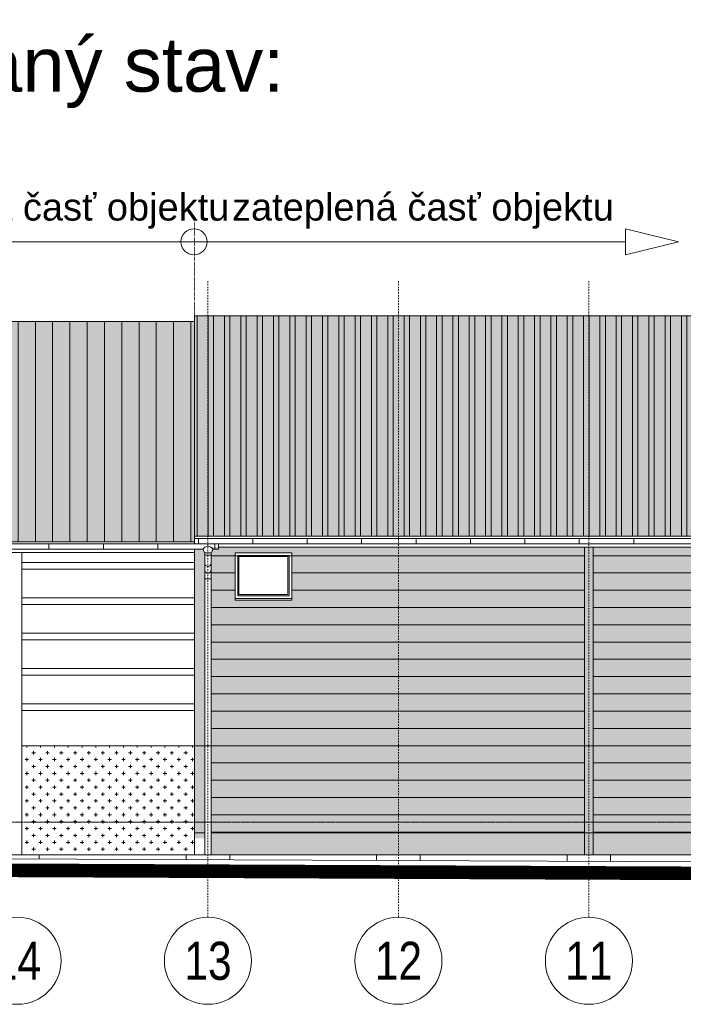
# Model space of a CAD drawing. Header units: millimetres. Extents: x -304119 to 197109, y 7818 to 249585.
# Tile 10 of 42: x -144430 to -132234, y 28082 to 46176. Entities that reach past the tile are written whole.
import ezdxf
from ezdxf.enums import TextEntityAlignment as Align

# ---------------------------------------------------------------- set-up
doc = ezdxf.new("R2010")
doc.units = ezdxf.units.MM
for name, pattern in [('BOURANI', [8.89, 2.54, -6.35]), ('DASHDOT', [25.4, 12.7, -6.35, 0, -6.35]), ('Dashed', [19.05, 12.7, -6.35])]:
    doc.linetypes.add(name, pattern=pattern)
for name, color, linetype, lineweight in [('CAVNEJSI_POHLED', 252, 'Continuous', 5), ('CAVNITRNI_POHLED', 252, 'Continuous', 5), ('CKBOURANI', 252, 'BOURANI', 5), ('CKRASTR', 252, 'DASHDOT', 5), ('CKRASTR_POPIS', 252, 'Continuous', 5), ('CKSTENY_PODROVINOU', 252, 'Continuous', 5), ('CKSTENY_POHLED', 252, 'Continuous', 5), ('CKSTENY_SKRYTE', 252, 'Dashed', 5), ('CKSTENY_SRAF', 252, 'Continuous', 5), ('CKSYMBOLY', 252, 'Continuous', 5), ('CKTEXTY_MALE', 252, 'Continuous', 5), ('CKTEXTY_STREDNI', 252, 'Continuous', 5)]:
    doc.layers.add(name, color=color, linetype=linetype, lineweight=lineweight)
doc.styles.get("Standard").update_dxf_attribs({"font": 'arial.ttf'})

# ---------------------------------------------------------------- blocks, each defined once
blk = doc.blocks.new('CK_GRID_DESC_A460A66B-2EDC-4BD0-90B6-661D6CF4EA7E')
at = {"layer": 'CKRASTR_POPIS'}
blk.add_circle((-4, 0), 4, dxfattribs=at)
at = {"layer": 'CKRASTR_POPIS', "width": 0.8}
blk.add_attdef('GRID_DESC', text='', height=3.5, dxfattribs=at).set_placement((-4, 0), align=Align.MIDDLE_CENTER)
blk = doc.blocks.new('*U31')
at = {"color": 0, "linetype": 'ByBlock', "lineweight": -2}
for p, q in [((-17537, 0), (17537, 0)), ((17537, 0), (17537, -97)), ((17437, -100), (-3617, -100)), ((17437, -100), (17534, -100))]:
    blk.add_line(p, q, dxfattribs=at)
at = {"color": 0, "linetype": 'ByBlock'}
blk.add_line((17537, 0), (17537, 0), dxfattribs=at)
at = {"color": 0, "linetype": 'ByBlock', "lineweight": -2}
blk.add_arc((17534, -97), 3.23, 270.58, 359.42, dxfattribs=at)
blk = doc.blocks.new('*U30')
at = {"color": 0, "linetype": 'ByBlock', "lineweight": -2}
for p, q in [((-3558, 0), (3558, 0)), ((-3558, 0), (-3558, -97)), ((3558, 0), (3558, -97)), ((-3554, -100), (-3458, -100)), ((-3458, -100), (-3422, -165)), ((-3458, -100), (-3458, -100)), ((-3302, -165), (-3422, -165)), ((-3422, -165), (-3422, -265)), ((-3422, -165), (-3422, -357)), ((-3267, -100), (-3302, -165)), ((-3302, -165), (-3302, -234)), ((-3302, -165), (-3302, -357)), ((3458, -100), (-3267, -100)), ((3458, -100), (3554, -100)), ((-3302, -208), (-3422, -208)), ((-3422, -352), (-3422, -5562)), ((-3302, -318), (-3302, -5562)), ((-3302, -644), (-3422, -644)), ((-3422, -5562), (-3422, -5713)), ((-3302, -5713), (-3302, -5562))]:
    blk.add_line(p, q, dxfattribs=at)
at = {"color": 0, "linetype": 'ByBlock'}
for p, q in [((-3558, 0), (-3558, 0)), ((3558, 0), (3558, 0))]:
    blk.add_line(p, q, dxfattribs=at)
at = {"color": 0, "linetype": 'ByBlock', "lineweight": -2}
for centre, radius, start, end in [((-3554, -97), 3.23, 180.58, 269.42), ((-3362, -153), 109, 29.17, 150.83), ((3554, -97), 3.23, 270.58, 359.42), ((-3362, -357), 60, 180, 0), ((-3362, -481), 60, 180, 0)]:
    blk.add_arc(centre, radius, start, end, dxfattribs=at)
blk = doc.blocks.new('*U27')
at = {"color": 0, "linetype": 'ByBlock', "lineweight": -2}
for p, q in [((-1111.3, 0), (-867.8, 59.9)), ((-867.8, 59.9), (-867.8, -59.9)), ((-1111.3, 0), (-867.8, -59.9)), ((-867.8, 0), (-53, 0)), ((1111.3, 0), (159.1, 0)), ((159.1, 0), (-53, 0))]:
    blk.add_line(p, q, dxfattribs=at)
at = {"color": 0, "linetype": 'Continuous', "lineweight": -2, "flags": 8}
blk.add_attdef('SPÁD', text='', height=100, dxfattribs=at).set_placement((670.6, 80), align=Align.CENTER)
blk = doc.blocks.new('*U42')
at = {"color": 0, "linetype": 'ByBlock', "lineweight": -2}
for points in [[(0, 0), (1040, 0), (1040, 840), (0, 840)], [(50, 50), (990, 50), (990, 790), (50, 790)]]:
    blk.add_lwpolyline(points, close=True, dxfattribs=at)
for points in [[(280, 770), (70, 770), (70, 610)], [(300, 770), (280, 770)], [(357, 770), (300, 770)], [(377, 770), (357, 770)], [(510, 770), (377, 770)], [(530, 770), (510, 770)], [(663, 770), (530, 770)], [(683, 770), (663, 770)], [(740, 770), (683, 770)], [(760, 770), (740, 770)], [(970, 610), (970, 770), (760, 770)], [(70, 610), (70, 590)], [(70, 590), (70, 548)], [(70, 548), (70, 528)], [(970, 590), (970, 610)], [(970, 548), (970, 590)], [(970, 528), (970, 548)], [(70, 528), (70, 430)], [(70, 430), (70, 410)], [(70, 410), (70, 312)], [(970, 430), (970, 528)], [(970, 410), (970, 430)], [(970, 312), (970, 410)], [(70, 312), (70, 292)], [(70, 292), (70, 250)], [(70, 250), (70, 230)], [(70, 230), (70, 70)], [(760, 70), (970, 70), (970, 230)], [(970, 292), (970, 312)], [(970, 250), (970, 292)], [(970, 230), (970, 250)], [(70, 70), (280, 70)], [(280, 70), (300, 70)], [(300, 70), (357, 70)], [(357, 70), (377, 70)], [(377, 70), (510, 70)], [(510, 70), (530, 70)], [(530, 70), (663, 70)], [(663, 70), (683, 70)], [(683, 70), (740, 70)], [(740, 70), (760, 70)]]:
    blk.add_lwpolyline(points, dxfattribs=at)
blk = doc.blocks.new('*U43')
at = {"color": 0, "linetype": 'ByBlock', "lineweight": -2}
blk.add_lwpolyline([(0, 0), (1040, 0), (1040, -30), (0, -30), (0, 0)], dxfattribs=at)

msp = doc.modelspace()

# ---------------------------------------------------------------- hatches: boundary and pattern name
at = {"layer": 'CKSTENY_SRAF', "linetype": 'ByBlock', "lineweight": 5, "ltscale": 0.2}
for points in [[(-97890.07651, 40730.86099), (-97890.07651, 36682.90871), (-141220.07651, 36682.90871), (-141220.07651, 40730.86099)], [(-163050.07651, 40630.86099), (-141220.07651, 40630.86099), (-141220.07651, 36682.90871), (-141220.07651, 36582.90871), (-163050.07651, 36582.90871)]]:
    msp.add_hatch(color=252, dxfattribs=at).paths.add_polyline_path(points)
h = msp.add_hatch(dxfattribs=at)
h.set_pattern_fill('ZDIVO-OBECNE', color=252, scale=100, angle=315, style=0)
h.set_pattern_definition([(270, (2106932.6, -1599172.33), (-300, -6e-14), []), (270, (2107032.6, -1599272.33), (-300, -6e-14), [])])
h.paths.add_polyline_path([(-97890.07651, 40730.86099), (-97890.07651, 36682.90871), (-141220.07651, 36682.90871), (-141220.07651, 40730.86099)])
at = {"layer": 'CKSTENY_SRAF', "lineweight": 5}
h = msp.add_hatch(dxfattribs=at)
h.set_pattern_fill('HELUZ FAM NA SBC (50_44_38)', color=252, scale=100, angle=315, style=0)
h.set_pattern_definition([(270, (2106932.6, -1599172.33), (-317.5, -6e-14), [])])
h.paths.add_polyline_path([(-163050.07651, 40630.86099), (-141220.07651, 40630.86099), (-141220.07651, 36682.90871), (-141220.07651, 36582.90871), (-163050.07651, 36582.90871)])
at = {"layer": 'CKSTENY_SRAF', "linetype": 'ByBlock', "lineweight": 5, "ltscale": 0.2}
h = msp.add_hatch(color=252, dxfattribs=at)
h.paths.add_polyline_path([(-141220.07651, 36443.74222), (-141065.54027, 36443.74222), (-141030.07651, 36378.86848), (-141030.07651, 36309.47955), (-141030.07751, 36225.61063), (-141030.07751, 32830.86192), (-141220.07651, 32830.86192)])
h.paths.add_polyline_path([(-141030.07751, 31130.86192), (-141220.07651, 31130.86192), (-141220.07651, 32830.86192), (-141030.07751, 32830.86192)])
h = msp.add_hatch(color=252, dxfattribs=at)
h.paths.add_polyline_path([(-120030.07751, 31230.86192), (-140910.07751, 31230.86192), (-140910.07751, 36482.90871), (-120030.07751, 36482.90871)])
h.paths.add_polyline_path([(-140470.07651, 36380.86192), (-139430.07651, 36380.86192), (-139430.07651, 35510.86192), (-140470.07651, 35510.86192)])
at = {"layer": 'CKSTENY_SRAF', "lineweight": 5}
h = msp.add_hatch(dxfattribs=at)
h.set_pattern_fill('HELUZ FAM NA SBC (50_44_38)', color=252, scale=100, angle=45, style=0)
h.set_pattern_definition([(7e-15, (2068272.6, -1601973.8), (4e-14, -317.5), [])])
h.paths.add_polyline_path([(-134050.07651, 36482.90871), (-140910.07751, 36482.90871), (-140910.07751, 31130.86192), (-134050.07651, 31130.86192)])
h.paths.add_polyline_path([(-140470.07651, 36080.86192), (-139430.07651, 36080.86192), (-139430.07651, 35510.86192), (-140470.07651, 35510.86192)])
h = msp.add_hatch(dxfattribs=at)
h.set_pattern_fill('HELUZ FAM NA SBC (50_44_38)', color=252, scale=100, angle=45, style=0)
h.set_pattern_definition([(7e-15, (2075272.6, -1601973.8), (4e-14, -317.5), [])])
h.paths.add_polyline_path([(-127050.07651, 36482.90871), (-133890.07651, 36482.90871), (-133890.07651, 31130.86192), (-127050.07651, 31130.86192)])
h = msp.add_hatch(dxfattribs=at)
h.set_pattern_fill('BOURANE_KCE', color=252, scale=100, angle=180, style=0)
h.set_pattern_definition([(180, (2106932.6, -1598634.5), (-762, 760), [63.5, -698.5]), (180, (2106932.6, -1598888.5), (-762, 760), [63.5, -698.5]), (180, (2106932.6, -1599142.5), (-762, 760), [63.5, -698.5]), (90, (2106900.85, -1599172.3), (-762, -3e-13), [61.5405, -4498.4595]), (90, (2106138.85, -1598412.3), (-762, -3e-13), [61.5405, -4498.4595]), (90, (2105376.85, -1597652.3), (-762, -3e-13), [61.5405, -4498.4595]), (90, (2104614.85, -1596892.3), (-762, -3e-13), [61.5405, -4498.4595]), (90, (2103852.85, -1596132.3), (-762, -3e-13), [61.5405, -4498.4595]), (90, (2103090.85, -1595372.3), (-762, -3e-13), [61.5405, -4498.4595]), (90, (2106900.85, -1598920.3), (-762, -3e-13), [63.5, -4496.5]), (90, (2106138.85, -1598160.3), (-762, -3e-13), [63.5, -4496.5]), (90, (2105376.85, -1597400.3), (-762, -3e-13), [63.5, -4496.5]), (90, (2104614.85, -1596640.3), (-762, -3e-13), [63.5, -4496.5]), (90, (2103852.85, -1595880.3), (-762, -3e-13), [63.5, -4496.5]), (90, (2103090.85, -1595120.3), (-762, -3e-13), [63.5, -4496.5]), (90, (2106900.85, -1598666.3), (-762, -3e-13), [63.5, -4496.5]), (90, (2106138.85, -1597906.3), (-762, -3e-13), [63.5, -4496.5]), (90, (2105376.85, -1597146.3), (-762, -3e-13), [63.5, -4496.5]), (90, (2104614.85, -1596386.3), (-762, -3e-13), [63.5, -4496.5]), (90, (2103852.85, -1595626.3), (-762, -3e-13), [63.5, -4496.5]), (90, (2103090.85, -1594866.3), (-762, -3e-13), [63.5, -4496.5]), (90, (2106646.85, -1598666.3), (-762, -3e-13), [63.5, -4496.5]), (90, (2105884.85, -1597906.3), (-762, -3e-13), [63.5, -4496.5]), (90, (2105122.85, -1597146.3), (-762, -3e-13), [63.5, -4496.5]), (90, (2104360.85, -1596386.3), (-762, -3e-13), [63.5, -4496.5]), (90, (2103598.85, -1595626.3), (-762, -3e-13), [63.5, -4496.5]), (90, (2102836.85, -1594866.3), (-762, -3e-13), [63.5, -4496.5]), (90, (2106392.85, -1598666.3), (-762, -3e-13), [63.5, -4496.5]), (90, (2105630.85, -1597906.3), (-762, -3e-13), [63.5, -4496.5]), (90, (2104868.85, -1597146.3), (-762, -3e-13), [63.5, -4496.5]), (90, (2104106.85, -1596386.3), (-762, -3e-13), [63.5, -4496.5]), (90, (2103344.85, -1595626.3), (-762, -3e-13), [63.5, -4496.5]), (90, (2102582.85, -1594866.3), (-762, -3e-13), [63.5, -4496.5]), (180, (2106678.6, -1598634.5), (-762, 760), [63.5, -698.5]), (180, (2106424.6, -1598634.5), (-762, 760), [63.5, -698.5]), (180, (2106805.6, -1598761.5), (-762, 760), [63.5, -698.5]), (180, (2106551.6, -1598761.5), (-762, 760), [63.5, -698.5]), (180, (2106678.6, -1598888.5), (-762, 760), [63.5, -698.5]), (180, (2106424.6, -1598888.5), (-762, 760), [63.5, -698.5]), (180, (2106805.6, -1599015.5), (-762, 760), [63.5, -698.5]), (180, (2106551.6, -1599015.5), (-762, 760), [63.5, -698.5]), (180, (2106678.6, -1599142.5), (-762, 760), [63.5, -698.5]), (180, (2106424.6, -1599142.5), (-762, 760), [63.5, -698.5]), (90, (2106773.85, -1599047.3), (-762, -3e-13), [63.5, -4496.5]), (90, (2106011.85, -1598287.3), (-762, -3e-13), [63.5, -4496.5]), (90, (2105249.85, -1597527.3), (-762, -3e-13), [63.5, -4496.5]), (90, (2104487.85, -1596767.3), (-762, -3e-13), [63.5, -4496.5]), (90, (2103725.85, -1596007.3), (-762, -3e-13), [63.5, -4496.5]), (90, (2102963.85, -1595247.3), (-762, -3e-13), [63.5, -4496.5]), (90, (2106773.85, -1598793.3), (-762, -3e-13), [63.5, -4496.5]), (90, (2106011.85, -1598033.3), (-762, -3e-13), [63.5, -4496.5]), (90, (2105249.85, -1597273.3), (-762, -3e-13), [63.5, -4496.5]), (90, (2104487.85, -1596513.3), (-762, -3e-13), [63.5, -4496.5]), (90, (2103725.85, -1595753.3), (-762, -3e-13), [63.5, -4496.5]), (90, (2102963.85, -1594993.3), (-762, -3e-13), [63.5, -4496.5]), (90, (2106646.85, -1599172.3), (-762, -3e-13), [61.5405, -4498.4595]), (90, (2105884.85, -1598412.3), (-762, -3e-13), [61.5405, -4498.4595]), (90, (2105122.85, -1597652.3), (-762, -3e-13), [61.5405, -4498.4595]), (90, (2104360.85, -1596892.3), (-762, -3e-13), [61.5405, -4498.4595]), (90, (2103598.85, -1596132.3), (-762, -3e-13), [61.5405, -4498.4595]), (90, (2102836.85, -1595372.3), (-762, -3e-13), [61.5405, -4498.4595]), (90, (2106646.85, -1598920.3), (-762, -3e-13), [63.5, -4496.5]), (90, (2105884.85, -1598160.3), (-762, -3e-13), [63.5, -4496.5]), (90, (2105122.85, -1597400.3), (-762, -3e-13), [63.5, -4496.5]), (90, (2104360.85, -1596640.3), (-762, -3e-13), [63.5, -4496.5]), (90, (2103598.85, -1595880.3), (-762, -3e-13), [63.5, -4496.5]), (90, (2102836.85, -1595120.3), (-762, -3e-13), [63.5, -4496.5]), (90, (2106519.85, -1599047.3), (-762, -3e-13), [63.5, -4496.5]), (90, (2105757.85, -1598287.3), (-762, -3e-13), [63.5, -4496.5]), (90, (2104995.85, -1597527.3), (-762, -3e-13), [63.5, -4496.5]), (90, (2104233.85, -1596767.3), (-762, -3e-13), [63.5, -4496.5]), (90, (2103471.85, -1596007.3), (-762, -3e-13), [63.5, -4496.5]), (90, (2102709.85, -1595247.3), (-762, -3e-13), [63.5, -4496.5]), (90, (2106519.85, -1598793.3), (-762, -3e-13), [63.5, -4496.5]), (90, (2105757.85, -1598033.3), (-762, -3e-13), [63.5, -4496.5]), (90, (2104995.85, -1597273.3), (-762, -3e-13), [63.5, -4496.5]), (90, (2104233.85, -1596513.3), (-762, -3e-13), [63.5, -4496.5]), (90, (2103471.85, -1595753.3), (-762, -3e-13), [63.5, -4496.5]), (90, (2102709.85, -1594993.3), (-762, -3e-13), [63.5, -4496.5]), (90, (2106392.85, -1599172.3), (-762, -3e-13), [61.5405, -4498.4595]), (90, (2105630.85, -1598412.3), (-762, -3e-13), [61.5405, -4498.4595]), (90, (2104868.85, -1597652.3), (-762, -3e-13), [61.5405, -4498.4595]), (90, (2104106.85, -1596892.3), (-762, -3e-13), [61.5405, -4498.4595]), (90, (2103344.85, -1596132.3), (-762, -3e-13), [61.5405, -4498.4595]), (90, (2102582.85, -1595372.3), (-762, -3e-13), [61.5405, -4498.4595]), (90, (2106392.85, -1598920.3), (-762, -3e-13), [63.5, -4496.5]), (90, (2105630.85, -1598160.3), (-762, -3e-13), [63.5, -4496.5]), (90, (2104868.85, -1597400.3), (-762, -3e-13), [63.5, -4496.5]), (90, (2104106.85, -1596640.3), (-762, -3e-13), [63.5, -4496.5]), (90, (2103344.85, -1595880.3), (-762, -3e-13), [63.5, -4496.5]), (90, (2102582.85, -1595120.3), (-762, -3e-13), [63.5, -4496.5]), (180, (2106805.6, -1598507.5), (-762, 760), [63.5, -698.5]), (180, (2106551.6, -1598507.5), (-762, 760), [63.5, -698.5]), (90, (2106773.85, -1598539.3), (-762, -3e-13), [63.5, -4496.5]), (90, (2106011.85, -1597779.3), (-762, -3e-13), [63.5, -4496.5]), (90, (2105249.85, -1597019.3), (-762, -3e-13), [63.5, -4496.5]), (90, (2104487.85, -1596259.3), (-762, -3e-13), [63.5, -4496.5]), (90, (2103725.85, -1595499.3), (-762, -3e-13), [63.5, -4496.5]), (90, (2102963.85, -1594739.3), (-762, -3e-13), [63.5, -4496.5]), (90, (2106519.85, -1598539.3), (-762, -3e-13), [63.5, -4496.5]), (90, (2105757.85, -1597779.3), (-762, -3e-13), [63.5, -4496.5]), (90, (2104995.85, -1597019.3), (-762, -3e-13), [63.5, -4496.5]), (90, (2104233.85, -1596259.3), (-762, -3e-13), [63.5, -4496.5]), (90, (2103471.85, -1595499.3), (-762, -3e-13), [63.5, -4496.5]), (90, (2102709.85, -1594739.3), (-762, -3e-13), [63.5, -4496.5]), (180, (2106297.6, -1598507.5), (-762, 760), [63.5, -698.5]), (180, (2106297.6, -1598761.5), (-762, 760), [63.5, -698.5]), (180, (2106297.6, -1599015.5), (-762, 760), [63.5, -698.5]), (90, (2106265.85, -1599047.3), (-762, -3e-13), [63.5, -4496.5]), (90, (2105503.85, -1598287.3), (-762, -3e-13), [63.5, -4496.5]), (90, (2104741.85, -1597527.3), (-762, -3e-13), [63.5, -4496.5]), (90, (2103979.85, -1596767.3), (-762, -3e-13), [63.5, -4496.5]), (90, (2103217.85, -1596007.3), (-762, -3e-13), [63.5, -4496.5]), (90, (2102455.85, -1595247.3), (-762, -3e-13), [63.5, -4496.5]), (90, (2106265.85, -1598793.3), (-762, -3e-13), [63.5, -4496.5]), (90, (2105503.85, -1598033.3), (-762, -3e-13), [63.5, -4496.5]), (90, (2104741.85, -1597273.3), (-762, -3e-13), [63.5, -4496.5]), (90, (2103979.85, -1596513.3), (-762, -3e-13), [63.5, -4496.5]), (90, (2103217.85, -1595753.3), (-762, -3e-13), [63.5, -4496.5]), (90, (2102455.85, -1594993.3), (-762, -3e-13), [63.5, -4496.5]), (90, (2106265.85, -1598539.3), (-762, -3e-13), [63.5, -4496.5]), (90, (2105503.85, -1597779.3), (-762, -3e-13), [63.5, -4496.5]), (90, (2104741.85, -1597019.3), (-762, -3e-13), [63.5, -4496.5]), (90, (2103979.85, -1596259.3), (-762, -3e-13), [63.5, -4496.5]), (90, (2103217.85, -1595499.3), (-762, -3e-13), [63.5, -4496.5]), (90, (2102455.85, -1594739.3), (-762, -3e-13), [63.5, -4496.5])])
h.paths.add_polyline_path([(-141220.07651, 32830.86192), (-141220.07651, 30830.86192), (-144390.07651, 30830.86192), (-144390.07651, 32830.86192)])
h = msp.add_hatch(dxfattribs=at)
h.set_pattern_fill('BOURANE_KCE', color=252, scale=100, style=0)
h.set_pattern_definition([(0, (-2346562.75, -1598634.5), (762, 760), [63.5, -698.5]), (0, (-2346562.75, -1598888.5), (762, 760), [63.5, -698.5]), (0, (-2346562.75, -1599142.5), (762, 760), [63.5, -698.5]), (90, (-2346531, -1599172.3), (762, -3e-13), [61.5405, -4498.4595]), (90, (-2345769, -1598412.3), (762, -3e-13), [61.5405, -4498.4595]), (90, (-2345007, -1597652.3), (762, -3e-13), [61.5405, -4498.4595]), (90, (-2344245, -1596892.3), (762, -3e-13), [61.5405, -4498.4595]), (90, (-2343483, -1596132.3), (762, -3e-13), [61.5405, -4498.4595]), (90, (-2342721, -1595372.3), (762, -3e-13), [61.5405, -4498.4595]), (90, (-2346531, -1598920.3), (762, -3e-13), [63.5, -4496.5]), (90, (-2345769, -1598160.3), (762, -3e-13), [63.5, -4496.5]), (90, (-2345007, -1597400.3), (762, -3e-13), [63.5, -4496.5]), (90, (-2344245, -1596640.3), (762, -3e-13), [63.5, -4496.5]), (90, (-2343483, -1595880.3), (762, -3e-13), [63.5, -4496.5]), (90, (-2342721, -1595120.3), (762, -3e-13), [63.5, -4496.5]), (90, (-2346531, -1598666.3), (762, -3e-13), [63.5, -4496.5]), (90, (-2345769, -1597906.3), (762, -3e-13), [63.5, -4496.5]), (90, (-2345007, -1597146.3), (762, -3e-13), [63.5, -4496.5]), (90, (-2344245, -1596386.3), (762, -3e-13), [63.5, -4496.5]), (90, (-2343483, -1595626.3), (762, -3e-13), [63.5, -4496.5]), (90, (-2342721, -1594866.3), (762, -3e-13), [63.5, -4496.5]), (90, (-2346277, -1598666.3), (762, -3e-13), [63.5, -4496.5]), (90, (-2345515, -1597906.3), (762, -3e-13), [63.5, -4496.5]), (90, (-2344753, -1597146.3), (762, -3e-13), [63.5, -4496.5]), (90, (-2343991, -1596386.3), (762, -3e-13), [63.5, -4496.5]), (90, (-2343229, -1595626.3), (762, -3e-13), [63.5, -4496.5]), (90, (-2342467, -1594866.3), (762, -3e-13), [63.5, -4496.5]), (90, (-2346023, -1598666.3), (762, -3e-13), [63.5, -4496.5]), (90, (-2345261, -1597906.3), (762, -3e-13), [63.5, -4496.5]), (90, (-2344499, -1597146.3), (762, -3e-13), [63.5, -4496.5]), (90, (-2343737, -1596386.3), (762, -3e-13), [63.5, -4496.5]), (90, (-2342975, -1595626.3), (762, -3e-13), [63.5, -4496.5]), (90, (-2342213, -1594866.3), (762, -3e-13), [63.5, -4496.5]), (0, (-2346308.75, -1598634.5), (762, 760), [63.5, -698.5]), (0, (-2346054.75, -1598634.5), (762, 760), [63.5, -698.5]), (0, (-2346435.75, -1598761.5), (762, 760), [63.5, -698.5]), (0, (-2346181.75, -1598761.5), (762, 760), [63.5, -698.5]), (0, (-2346308.75, -1598888.5), (762, 760), [63.5, -698.5]), (0, (-2346054.75, -1598888.5), (762, 760), [63.5, -698.5]), (0, (-2346435.75, -1599015.5), (762, 760), [63.5, -698.5]), (0, (-2346181.75, -1599015.5), (762, 760), [63.5, -698.5]), (0, (-2346308.75, -1599142.5), (762, 760), [63.5, -698.5]), (0, (-2346054.75, -1599142.5), (762, 760), [63.5, -698.5]), (90, (-2346404, -1599047.3), (762, -3e-13), [63.5, -4496.5]), (90, (-2345642, -1598287.3), (762, -3e-13), [63.5, -4496.5]), (90, (-2344880, -1597527.3), (762, -3e-13), [63.5, -4496.5]), (90, (-2344118, -1596767.3), (762, -3e-13), [63.5, -4496.5]), (90, (-2343356, -1596007.3), (762, -3e-13), [63.5, -4496.5]), (90, (-2342594, -1595247.3), (762, -3e-13), [63.5, -4496.5]), (90, (-2346404, -1598793.3), (762, -3e-13), [63.5, -4496.5]), (90, (-2345642, -1598033.3), (762, -3e-13), [63.5, -4496.5]), (90, (-2344880, -1597273.3), (762, -3e-13), [63.5, -4496.5]), (90, (-2344118, -1596513.3), (762, -3e-13), [63.5, -4496.5]), (90, (-2343356, -1595753.3), (762, -3e-13), [63.5, -4496.5]), (90, (-2342594, -1594993.3), (762, -3e-13), [63.5, -4496.5]), (90, (-2346277, -1599172.3), (762, -3e-13), [61.5405, -4498.4595]), (90, (-2345515, -1598412.3), (762, -3e-13), [61.5405, -4498.4595]), (90, (-2344753, -1597652.3), (762, -3e-13), [61.5405, -4498.4595]), (90, (-2343991, -1596892.3), (762, -3e-13), [61.5405, -4498.4595]), (90, (-2343229, -1596132.3), (762, -3e-13), [61.5405, -4498.4595]), (90, (-2342467, -1595372.3), (762, -3e-13), [61.5405, -4498.4595]), (90, (-2346277, -1598920.3), (762, -3e-13), [63.5, -4496.5]), (90, (-2345515, -1598160.3), (762, -3e-13), [63.5, -4496.5]), (90, (-2344753, -1597400.3), (762, -3e-13), [63.5, -4496.5]), (90, (-2343991, -1596640.3), (762, -3e-13), [63.5, -4496.5]), (90, (-2343229, -1595880.3), (762, -3e-13), [63.5, -4496.5]), (90, (-2342467, -1595120.3), (762, -3e-13), [63.5, -4496.5]), (90, (-2346150, -1599047.3), (762, -3e-13), [63.5, -4496.5]), (90, (-2345388, -1598287.3), (762, -3e-13), [63.5, -4496.5]), (90, (-2344626, -1597527.3), (762, -3e-13), [63.5, -4496.5]), (90, (-2343864, -1596767.3), (762, -3e-13), [63.5, -4496.5]), (90, (-2343102, -1596007.3), (762, -3e-13), [63.5, -4496.5]), (90, (-2342340, -1595247.3), (762, -3e-13), [63.5, -4496.5]), (90, (-2346150, -1598793.3), (762, -3e-13), [63.5, -4496.5]), (90, (-2345388, -1598033.3), (762, -3e-13), [63.5, -4496.5]), (90, (-2344626, -1597273.3), (762, -3e-13), [63.5, -4496.5]), (90, (-2343864, -1596513.3), (762, -3e-13), [63.5, -4496.5]), (90, (-2343102, -1595753.3), (762, -3e-13), [63.5, -4496.5]), (90, (-2342340, -1594993.3), (762, -3e-13), [63.5, -4496.5]), (90, (-2346023, -1599172.3), (762, -3e-13), [61.5405, -4498.4595]), (90, (-2345261, -1598412.3), (762, -3e-13), [61.5405, -4498.4595]), (90, (-2344499, -1597652.3), (762, -3e-13), [61.5405, -4498.4595]), (90, (-2343737, -1596892.3), (762, -3e-13), [61.5405, -4498.4595]), (90, (-2342975, -1596132.3), (762, -3e-13), [61.5405, -4498.4595]), (90, (-2342213, -1595372.3), (762, -3e-13), [61.5405, -4498.4595]), (90, (-2346023, -1598920.3), (762, -3e-13), [63.5, -4496.5]), (90, (-2345261, -1598160.3), (762, -3e-13), [63.5, -4496.5]), (90, (-2344499, -1597400.3), (762, -3e-13), [63.5, -4496.5]), (90, (-2343737, -1596640.3), (762, -3e-13), [63.5, -4496.5]), (90, (-2342975, -1595880.3), (762, -3e-13), [63.5, -4496.5]), (90, (-2342213, -1595120.3), (762, -3e-13), [63.5, -4496.5]), (0, (-2346435.75, -1598507.5), (762, 760), [63.5, -698.5]), (0, (-2346181.75, -1598507.5), (762, 760), [63.5, -698.5]), (90, (-2346404, -1598539.3), (762, -3e-13), [63.5, -4496.5]), (90, (-2345642, -1597779.3), (762, -3e-13), [63.5, -4496.5]), (90, (-2344880, -1597019.3), (762, -3e-13), [63.5, -4496.5]), (90, (-2344118, -1596259.3), (762, -3e-13), [63.5, -4496.5]), (90, (-2343356, -1595499.3), (762, -3e-13), [63.5, -4496.5]), (90, (-2342594, -1594739.3), (762, -3e-13), [63.5, -4496.5]), (90, (-2346150, -1598539.3), (762, -3e-13), [63.5, -4496.5]), (90, (-2345388, -1597779.3), (762, -3e-13), [63.5, -4496.5]), (90, (-2344626, -1597019.3), (762, -3e-13), [63.5, -4496.5]), (90, (-2343864, -1596259.3), (762, -3e-13), [63.5, -4496.5]), (90, (-2343102, -1595499.3), (762, -3e-13), [63.5, -4496.5]), (90, (-2342340, -1594739.3), (762, -3e-13), [63.5, -4496.5]), (0, (-2345927.75, -1598507.5), (762, 760), [63.5, -698.5]), (0, (-2345927.75, -1598761.5), (762, 760), [63.5, -698.5]), (0, (-2345927.75, -1599015.5), (762, 760), [63.5, -698.5]), (90, (-2345896, -1599047.3), (762, -3e-13), [63.5, -4496.5]), (90, (-2345134, -1598287.3), (762, -3e-13), [63.5, -4496.5]), (90, (-2344372, -1597527.3), (762, -3e-13), [63.5, -4496.5]), (90, (-2343610, -1596767.3), (762, -3e-13), [63.5, -4496.5]), (90, (-2342848, -1596007.3), (762, -3e-13), [63.5, -4496.5]), (90, (-2342086, -1595247.3), (762, -3e-13), [63.5, -4496.5]), (90, (-2345896, -1598793.3), (762, -3e-13), [63.5, -4496.5]), (90, (-2345134, -1598033.3), (762, -3e-13), [63.5, -4496.5]), (90, (-2344372, -1597273.3), (762, -3e-13), [63.5, -4496.5]), (90, (-2343610, -1596513.3), (762, -3e-13), [63.5, -4496.5]), (90, (-2342848, -1595753.3), (762, -3e-13), [63.5, -4496.5]), (90, (-2342086, -1594993.3), (762, -3e-13), [63.5, -4496.5]), (90, (-2345896, -1598539.3), (762, -3e-13), [63.5, -4496.5]), (90, (-2345134, -1597779.3), (762, -3e-13), [63.5, -4496.5]), (90, (-2344372, -1597019.3), (762, -3e-13), [63.5, -4496.5]), (90, (-2343610, -1596259.3), (762, -3e-13), [63.5, -4496.5]), (90, (-2342848, -1595499.3), (762, -3e-13), [63.5, -4496.5]), (90, (-2342086, -1594739.3), (762, -3e-13), [63.5, -4496.5])])
h.paths.add_polyline_path([(-140910.07751, 31230.86192), (-140910.07751, 30830.86192), (-98720.07651, 30830.86192), (-98720.07651, 31230.86192)])

# ---------------------------------------------------------------- linework, layer by layer
at = {"layer": 'CAVNEJSI_POHLED', "color": 252, "lineweight": 5}
for p, q in [((-141145.57168, 36543.74222), (-141145.57168, 36643.74222)), ((-140145.57168, 36543.74222), (-140145.57168, 36643.74222)), ((-139145.57168, 36543.74222), (-139145.57168, 36643.74222)), ((-138145.57168, 36543.74222), (-138145.57168, 36643.74222)), ((-137145.57168, 36543.74222), (-137145.57168, 36643.74222)), ((-136145.57168, 36543.74222), (-136145.57168, 36643.74222)), ((-135145.57168, 36543.74222), (-135145.57168, 36643.74222)), ((-134145.57168, 36543.74222), (-134145.57168, 36643.74222)), ((-133145.57168, 36543.74222), (-133145.57168, 36643.74222)), ((-143891.48665, 36443.74222), (-143891.48665, 36543.74222)), ((-142891.48665, 36443.74222), (-142891.48665, 36543.74222)), ((-141891.48665, 36443.74222), (-141891.48665, 36543.74222)), ((-140844.4008, 36443.74222), (-140844.4008, 36543.74222))]:
    msp.add_line(p, q, dxfattribs=at)
at = {"layer": 'CKBOURANI', "color": 252, "lineweight": 5}
msp.add_line((-141220.07651, 40730.86099), (-141220.07651, 42531.24594), dxfattribs=at)
at = {"layer": 'CKRASTR', "color": 252, "lineweight": 5, "ltscale": 2}
for p, q in [((-140970.07651, 41370.85044), (-140970.07651, 29681.66444)), ((-137470.07651, 41370.85044), (-137470.07651, 29681.66444)), ((-133970.07651, 41370.85044), (-133970.07651, 29681.66444))]:
    msp.add_line(p, q, dxfattribs=at)
at = {"layer": 'CKSTENY_PODROVINOU', "color": 252, "lineweight": 5}
for p, q in [((-163050.07651, 40630.86099), (-141220.07651, 40630.86099)), ((-163050.07651, 36582.90871), (-141220.07651, 36582.90871)), ((-158407.86789, 36382.90871), (-141220.07651, 36382.90871)), ((-141220.07651, 32830.86192), (-144390.07651, 32830.86192))]:
    msp.add_line(p, q, dxfattribs=at)
at = {"layer": 'CKSTENY_POHLED', "color": 252, "lineweight": 5}
for p, q in [((-141220.07651, 40730.86099), (-97890.07651, 40730.86099)), ((-141220.07651, 36682.90871), (-141220.07651, 40730.86099)), ((-141220.07651, 36682.90871), (-97890.07651, 36682.90871)), ((-141220.07651, 36543.74222), (-141220.07651, 36682.90871)), ((-144390.07651, 30830.86192), (-144390.07651, 36382.90871)), ((-141220.07651, 30830.86192), (-141220.07651, 36443.74222)), ((-140774.87247, 36482.90871), (-120032.28514, 36482.90871)), ((-134050.07651, 30830.86192), (-134050.07651, 36482.90871)), ((-133890.07651, 30830.86192), (-133890.07651, 36482.90871)), ((-141220.07651, 36200.86192), (-144390.07651, 36200.86192)), ((-141220.07651, 36080.86192), (-144390.07651, 36080.86192)), ((-141220.07651, 35550.86192), (-144390.07651, 35550.86192)), ((-141220.07651, 35430.86192), (-144390.07651, 35430.86192)), ((-141220.07651, 34900.86192), (-144390.07651, 34900.86192)), ((-141220.07651, 34780.86192), (-144390.07651, 34780.86192)), ((-141220.07651, 34250.86192), (-144390.07651, 34250.86192)), ((-141220.07651, 34130.86192), (-144390.07651, 34130.86192)), ((-141220.07651, 33600.86192), (-144390.07651, 33600.86192)), ((-141220.07651, 33480.86192), (-144390.07651, 33480.86192)), ((-141030.07751, 31230.86192), (-141220.07651, 31230.86192)), ((-140910.07751, 31230.86192), (-120030.07751, 31230.86192)), ((-94154.16366, 30830.86192), (-167914.64541, 30830.86192)), ((-98720.07651, 30551.08419), (-161890.07651, 30830.86192)), ((-144070.07651, 30830.86192), (-144070.07651, 30751.93776)), ((-141370.07651, 30830.86192), (-141370.07651, 30739.97956)), ((-140570.07651, 30830.86192), (-140570.07651, 30736.43639)), ((-137870.07651, 30830.86192), (-137870.07651, 30724.47818)), ((-137070.07651, 30830.86192), (-137070.07651, 30720.93501)), ((-134370.07651, 30830.86192), (-134370.07651, 30708.9768)), ((-133570.07651, 30830.86192), (-133570.07651, 30705.43363))]:
    msp.add_line(p, q, dxfattribs=at)
at = {"layer": 'CKSTENY_SKRYTE', "color": 252, "lineweight": 5}
for p, q in [((-141220.07651, 32830.86192), (-98720.07651, 32830.86192)), ((-141220.07651, 31430.86192), (-162050.07651, 31430.86192)), ((-141220.07651, 31430.86192), (-98720.07651, 31430.86192))]:
    msp.add_line(p, q, dxfattribs=at)
at = {"layer": 'CKSTENY_SRAF', "color": 252, "lineweight": 5}
msp.add_lwpolyline([(-94149.00446, 30340.69703, 250, 250, 0), (-98720.07651, 30340.69703, 250, 250, 0), (-161890.07651, 30620.47476, 250, 250, 0), (-167914.64541, 30620.47476, 250, 250, 0)], format="xyseb", dxfattribs=at)
at = {"layer": 'CKSYMBOLY', "color": 252, "lineweight": 5}
msp.add_circle((-141227.10971, 42094.23379), 239.93131, dxfattribs=at)

# ---------------------------------------------------------------- block references
at = {"layer": 'CAVNEJSI_POHLED', "color": 252, "lineweight": 5, "xscale": -1}
for name, p in [('*U31', (-123682.8241, 36643.74222)), ('*U30', (-144332.47449, 36543.74222))]:
    msp.add_blockref(name, p, dxfattribs=at)
at = {"layer": 'CAVNEJSI_POHLED', "color": 252, "lineweight": 5}
msp.add_blockref('*U42', (-140470.07651, 35540.86192), dxfattribs=at)
at = {"layer": 'CAVNITRNI_POHLED', "color": 252, "lineweight": 5, "xscale": -1}
msp.add_blockref('*U43', (-139430.07651, 35540.86192), dxfattribs=at)
at = {"layer": 'CKRASTR_POPIS', "color": 252, "lineweight": 5}
ref = msp.add_blockref('CK_GRID_DESC_A460A66B-2EDC-4BD0-90B6-661D6CF4EA7E', (-145269.99651, 28881.74444), dxfattribs=dict(at, xscale=-199.98, yscale=199.98, zscale=199.98))
ref.add_attrib('GRID_DESC', '14', dxfattribs={"height": 699.93, "width": 0.8}).set_placement((-144470.07651, 28881.74444), align=Align.MIDDLE_CENTER)
ref = msp.add_blockref('CK_GRID_DESC_A460A66B-2EDC-4BD0-90B6-661D6CF4EA7E', (-141769.99651, 28881.74444), dxfattribs=dict(at, xscale=-199.98, yscale=199.98, zscale=199.98))
ref.add_attrib('GRID_DESC', '13', dxfattribs={"height": 699.93, "width": 0.8}).set_placement((-140970.07651, 28881.74444), align=Align.MIDDLE_CENTER)
ref = msp.add_blockref('CK_GRID_DESC_A460A66B-2EDC-4BD0-90B6-661D6CF4EA7E', (-138269.99651, 28881.74444), dxfattribs=dict(at, xscale=-199.98, yscale=199.98, zscale=199.98))
ref.add_attrib('GRID_DESC', '12', dxfattribs={"height": 699.93, "width": 0.8}).set_placement((-137470.07651, 28881.74444), align=Align.MIDDLE_CENTER)
ref = msp.add_blockref('CK_GRID_DESC_A460A66B-2EDC-4BD0-90B6-661D6CF4EA7E', (-134769.99651, 28881.74444), dxfattribs=dict(at, xscale=-199.98, yscale=199.98, zscale=199.98))
ref.add_attrib('GRID_DESC', '11', dxfattribs={"height": 699.93, "width": 0.8}).set_placement((-133970.07651, 28881.74444), align=Align.MIDDLE_CENTER)
at = {"layer": 'CKSYMBOLY', "color": 252, "lineweight": 5, "yscale": 3.9996, "zscale": 3.9996}
for p, xscale in [((-145672.06313, 42094.23379), 3.9996), ((-136768.08989, 42094.23379), -3.9996)]:
    msp.add_blockref('*U27', p, dxfattribs=dict(at, xscale=xscale))

# ---------------------------------------------------------------- texts
at = {"layer": 'CKTEXTY_MALE', "color": 252, "lineweight": 5, "char_height": 499.95, "width": 7695.6293503, "attachment_point": 1}
for s, insert in [('nezateplená časť objektu', (-148370.73075, 42984.53067)), ('zateplená časť objektu', (-140528.08988, 42984.53067))]:
    msp.add_mtext(s, dxfattribs=dict(at, insert=insert))
at = {"layer": 'CKTEXTY_STREDNI', "color": 252, "lineweight": 5, "insert": (-167899.39764, 45852.60944), "char_height": 1000, "width": 33850.0166206, "attachment_point": 1}
msp.add_mtext('\\pi-3000,l3000,t3000;POHĽAD JUHOZÁPADNÝ - navrhovaný stav:', dxfattribs=at)

doc.saveas('drawing.dxf')
